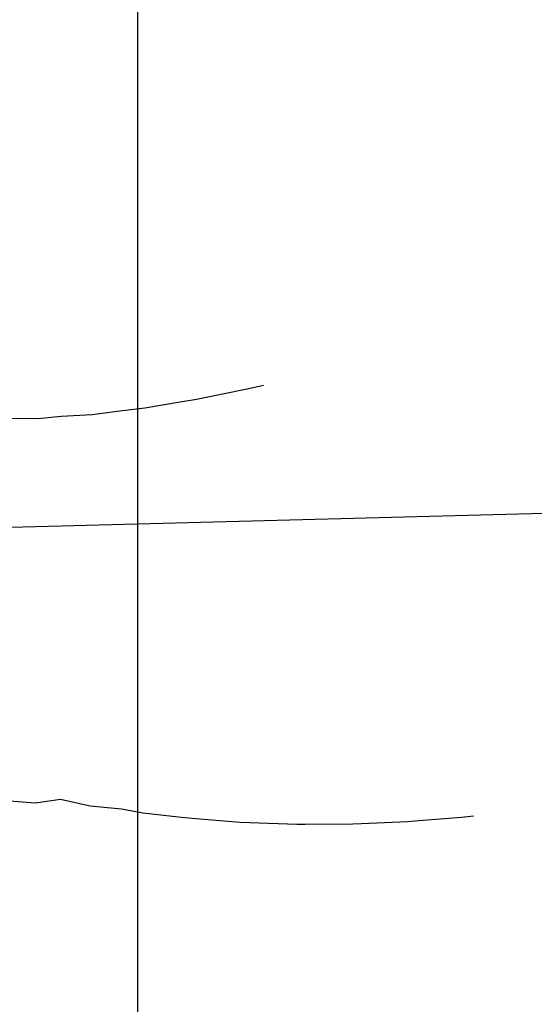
# Model space of a CAD drawing. Header units: millimetres. Extents: x 196436 to 199900, y 8705373 to 8708636.
# Tile 160 of 238: x 197789 to 197835, y 8707009 to 8707097. Entities that reach past the tile are written whole.
import ezdxf

# ---------------------------------------------------------------- set-up
doc = ezdxf.new("R2010")
doc.units = ezdxf.units.MM
doc.header["$LTSCALE"] = 5
doc.linetypes.add('HIDDEN', pattern=[0.375, 0.25, -0.125])
for name, color, linetype in [('$CURVAS1', 30, 'Continuous'), ('$CURVAS2', 40, 'Continuous'), ('MALHA', 9, 'Continuous'), ('REDE-SANITÁRIO', 6, 'Continuous')]:
    doc.layers.add(name, color=color, linetype=linetype)

msp = doc.modelspace()

# ---------------------------------------------------------------- linework, layer by layer
at = {"layer": '$CURVAS1'}
msp.add_polyline3d([(197768.108, 8707066.229, 680), (197769.094, 8707065.43, 680), (197769.944, 8707065.067, 680), (197771.504, 8707064.399, 680), (197774.05, 8707063.28, 680), (197775.465, 8707062.689, 680), (197778.506, 8707062.192, 680), (197780.974, 8707061.67, 680), (197783.202, 8707061.584, 680), (197786.158, 8707061.302, 680), (197788.096, 8707061.372, 680), (197791.137, 8707061.345, 680), (197793.18, 8707061.541, 680), (197795.964, 8707061.691, 680), (197798.427, 8707062.033, 680), (197800.671, 8707062.276, 680), (197803.828, 8707062.836, 680), (197805.283, 8707063.052, 680), (197809.361, 8707063.903, 680), (197809.816, 8707063.987, 680), (197811.25, 8707064.321, 680)], dxfattribs=at)
at = {"layer": '$CURVAS2'}
msp.add_polyline3d([(197788.194, 8707027.229, 681), (197790.916, 8707027.012, 681), (197793.127, 8707027.363, 681), (197795.788, 8707026.755, 681), (197798.569, 8707026.48, 681), (197800.484, 8707026.147, 681), (197803.931, 8707025.756, 681), (197805.219, 8707025.618, 681), (197809.162, 8707025.294, 681), (197810.038, 8707025.256, 681), (197814.253, 8707025.111, 681), (197814.968, 8707025.115, 681), (197819.233, 8707025.153, 681), (197820.005, 8707025.19, 681), (197824.124, 8707025.37, 681), (197825.138, 8707025.456, 681), (197828.932, 8707025.755, 681), (197830.027, 8707025.88, 681)], dxfattribs=at)
at = {"layer": 'MALHA'}
msp.add_line((197800, 8708635.599), (197800, 8705384.785), dxfattribs=at)
msp.add_line((197800, 8708635.599), (197800, 8705384.785), dxfattribs=at)
at = {"layer": 'REDE-SANITÁRIO', "linetype": 'HIDDEN', "ltscale": 44}
msp.add_line((197839.275, 8707052.947, -25.481), (197764.584, 8707050.964, -25.581), dxfattribs=at)

doc.saveas('drawing.dxf')
